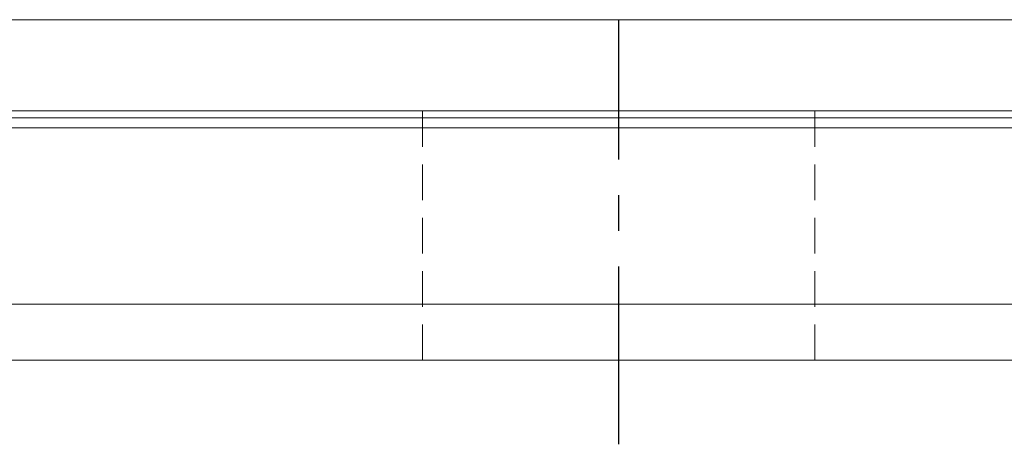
# Model space of a CAD drawing. Header units: millimetres. Extents: x 560 to 1081, y 594 to 775.
# Tile 43 of 59: x 956 to 991, y 619 to 634. Entities that reach past the tile are written whole.
import ezdxf

# ---------------------------------------------------------------- set-up
doc = ezdxf.new("R2010")
doc.units = ezdxf.units.MM
for name, pattern in [('CENTER', [10.16, 6.35, -1.27, 1.27, -1.27]), ('DASHED', [0.75, 0.5, -0.25]), ('HIDDEN', [1.905, 1.27, -0.635])]:
    doc.linetypes.add(name, pattern=pattern)
for name, color, linetype in [('CL', 1, 'CENTER'), ('HID', 2, 'DASHED'), ('OUT', 3, 'Continuous')]:
    doc.layers.add(name, color=color, linetype=linetype)

msp = doc.modelspace()

# ---------------------------------------------------------------- linework, layer by layer
at = {"linetype": 'Continuous', "lineweight": 15}
for p, q in [((872.048, 630.635), (1012.048, 630.635)), ((800.79, 630.382), (1081.048, 630.382)), ((801.011, 630.028), (1081.048, 630.028))]:
    msp.add_line(p, q, dxfattribs=at)
at = {"layer": 'CL', "color": 0}
msp.add_line((977.048, 618.735), (977.048, 633.885), dxfattribs=at)
at = {"layer": 'HID', "color": 0, "linetype": 'HIDDEN', "lineweight": 0}
for p, q in [((970.048, 621.735), (970.048, 630.635)), ((984.048, 621.735), (984.048, 630.635))]:
    msp.add_line(p, q, dxfattribs=at)
at = {"layer": 'OUT', "color": 0, "linetype": 'Continuous', "lineweight": 15}
for p, q in [((1012.048, 633.885), (872.048, 633.885)), ((802.651, 623.735), (1081.048, 623.735)), ((747.048, 621.735), (1081.048, 621.735))]:
    msp.add_line(p, q, dxfattribs=at)

doc.saveas('drawing.dxf')
